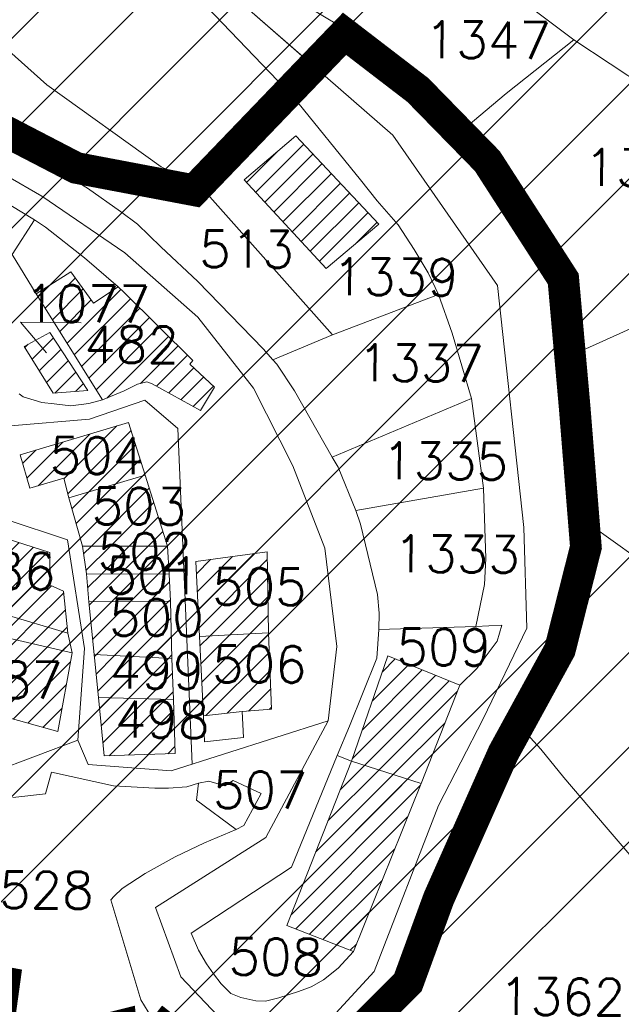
# Model space of a CAD drawing. Header units: metres. Extents: x 578835 to 593571, y 248557 to 255108.
# Tile 41 of 251: x 581268 to 581325, y 252228 to 252322. Entities that reach past the tile are written whole.
import ezdxf

# ---------------------------------------------------------------- set-up
doc = ezdxf.new("R2010")
doc.units = ezdxf.units.M
doc.linetypes.add('CACHEX2', pattern=[0.75, 0.5, -0.25])
doc.linetypes.add('SOLID_LINE', pattern=[0])
for name, color, linetype, lineweight in [('Cad-BATIMENT_BATI_PRIVE12', 7, 'SOLID_LINE', 0), ('Cad-BATIMENT_BATI_PRIVE12_HACH', 7, 'SOLID_LINE', 0), ('Cad-PARCELLAIRE_PARCELLE1', 250, 'SOLID_LINE', 0), ('Cad-PARCELLAIRE_PARCELLE1_', 250, 'SOLID_LINE', 0), ('Cad-RESEAU_ROUT_AXE_DE_VOIE26', 255, 'SOLID_LINE', 0), ('Cad-TOPONYMIE_DETAIL_PARCELLAIR181', 7, 'SOLID_LINE', 0), ('Cad-TOPONYMIE_NUMERO_DE_PARCELL182', 250, 'SOLID_LINE', 0), ('PLU', 7, 'CACHEX2', 5), ('PPRIF - contour', 10, 'Continuous', 9)]:
    doc.layers.add(name, color=color, linetype=linetype, lineweight=lineweight)
doc.styles.add('TEXTSTYLE_45_11', font='txt.shx', dxfattribs={"oblique": 50})

msp = doc.modelspace()

# ---------------------------------------------------------------- hatches: boundary and pattern name
at = {"layer": 'Cad-BATIMENT_BATI_PRIVE12_HACH', "ltscale": 0.4}
h = msp.add_hatch(dxfattribs=at)
h.set_pattern_fill('ANSI31', color=256, scale=0.4, style=0)
h.paths.add_polyline_path([(581301.633, 252302.431), (581293.763, 252310.806), (581288.836, 252306.612), (581296.625, 252298.228)])
h = msp.add_hatch(dxfattribs=at)
h.set_pattern_fill('ANSI31', color=256, scale=0.4, style=0)
h.paths.add_polyline_path([(581283.995, 252289.491), (581277.438, 252295.962), (581276.903, 252296.474), (581274.558, 252294.945), (581272.415, 252297.893), (581269.128, 252295.832), (581275.4, 252285.762), (581277.481, 252286.605), (581278.742, 252287.265), (581279.631, 252287.458), (581280.139, 252287.274), (581284.719, 252284.758), (581286.022, 252286.983), (581283.693, 252289.134)])
h = msp.add_hatch(dxfattribs=at)
h.set_pattern_fill('ANSI31', color=256, scale=0.4, style=0)
h.paths.add_polyline_path([(581274.01, 252286.65), (581270.419, 252292.152), (581267.975, 252290.833), (581270.736, 252286.384)])
h = msp.add_hatch(dxfattribs=at)
h.set_pattern_fill('ANSI31', color=256, scale=0.4, style=0)
h.paths.add_polyline_path([(581279.458, 252278.631), (581277.888, 252283.63), (581267.592, 252280.542), (581268.517, 252277.393), (581271.736, 252278.328), (581272.221, 252276.469)])
h = msp.add_hatch(dxfattribs=at)
h.set_pattern_fill('ANSI31', color=256, scale=0.4, style=0)
h.paths.add_polyline_path([(581281.584, 252271.903), (581279.458, 252278.631), (581272.221, 252276.469), (581273.505, 252271.902)])
h = msp.add_hatch(dxfattribs=at)
h.set_pattern_fill('ANSI31', color=256, scale=0.4, style=0)
h.paths.add_polyline_path([(581270.436, 252268.183), (581270.419, 252271.305), (581259.84, 252274.663), (581257.997, 252268.043), (581265.958, 252265.472), (581272.129, 252263.643), (581271.719, 252267.625)])
h = msp.add_hatch(dxfattribs=at)
h.set_pattern_fill('ANSI31', color=256, scale=0.4, style=0)
h.paths.add_polyline_path([(581281.725, 252269.239), (581281.584, 252271.903), (581273.505, 252271.902), (581273.895, 252269.255)])
h = msp.add_hatch(dxfattribs=at)
h.set_pattern_fill('ANSI31', color=256, scale=0.4, style=0)
h.paths.add_polyline_path([(581291.171, 252263.665), (581291.026, 252271.347), (581284.257, 252270.448), (581284.605, 252263.344)])
h = msp.add_hatch(dxfattribs=at)
h.set_pattern_fill('ANSI31', color=256, scale=0.4, style=0)
h.paths.add_polyline_path([(581281.856, 252266.685), (581281.725, 252269.239), (581273.895, 252269.255), (581274.115, 252266.601)])
h = msp.add_hatch(dxfattribs=at)
h.set_pattern_fill('ANSI31', color=256, scale=0.4, style=0)
h.paths.add_polyline_path([(581281.856, 252266.685), (581274.115, 252266.601), (581274.608, 252261.62), (581281.977, 252261.228)])
h = msp.add_hatch(dxfattribs=at)
h.set_pattern_fill('ANSI31', color=256, scale=0.4, style=0)
h.paths.add_polyline_path([(581272.535, 252261.784), (581272.129, 252263.643), (581265.958, 252265.472), (581265.395, 252263.422)])
h = msp.add_hatch(dxfattribs=at)
h.set_pattern_fill('ANSI31', color=256, scale=0.4, style=0)
h.paths.add_polyline_path([(581271.174, 252254.313), (581272.535, 252261.784), (581265.395, 252263.422), (581260.774, 252264.482), (581258.602, 252257.845)])
h = msp.add_hatch(dxfattribs=at)
h.set_pattern_fill('ANSI31', color=256, scale=0.4, style=0)
h.paths.add_polyline_path([(581291.438, 252256.442), (581291.171, 252263.665), (581284.605, 252263.344), (581284.98, 252255.8), (581288.653, 252256.213)])
h = msp.add_hatch(dxfattribs=at)
h.set_pattern_fill('ANSI31', color=256, scale=0.4, style=0)
h.paths.add_polyline_path([(581282.138, 252257.347), (581281.977, 252261.228), (581274.608, 252261.62), (581275.028, 252257.537)])
h = msp.add_hatch(dxfattribs=at)
h.set_pattern_fill('ANSI31', color=256, scale=0.4, style=0)
h.paths.add_polyline_path([(581305.631, 252249.378), (581309.299, 252258.708), (581302.476, 252261.49), (581299.023, 252251.5)])
h = msp.add_hatch(dxfattribs=at)
h.set_pattern_fill('ANSI31', color=256, scale=0.4, style=0)
h.paths.add_polyline_path([(581282.138, 252257.347), (581275.028, 252257.537), (581275.577, 252252.007), (581282.311, 252252.228)])
h = msp.add_hatch(dxfattribs=at)
h.set_pattern_fill('ANSI31', color=256, scale=0.4, style=0)
h.paths.add_polyline_path([(581299.203, 252233.455), (581305.631, 252249.378), (581299.023, 252251.5), (581292.897, 252235.944)])
at = {"layer": 'PPRIF - contour', "lineweight": 15}
h = msp.add_hatch(dxfattribs=at)
h.set_pattern_fill('ANSI34', color=30, scale=2, style=0)
h.paths.add_polyline_path([(583168.563, 249236.59), (583178.018, 249273.371), (583184.15, 249314.361), (583186.861, 249348.538), (583183.822, 249412.652), (583188.31, 249497.753), (583209.561, 249638.586), (583209.574, 249654.158), (583202.865, 249764.695), (583181.217, 249772.537), (583212.176, 249841.808), (583235.325, 249974.643), (583193.508, 249985.09), (583186.041, 250045.538), (583188.281, 250067.18), (583195.803, 250078.066), (583245.779, 250078.374), (583251.006, 250132.851), (583194.255, 250138.821), (583209.938, 250168.324), (583209.192, 250188.473), (583208.211, 250203.797), (583217.427, 250267.608), (583213.637, 250277.412), (583256.983, 250284.741), (583262.34, 250350.343), (583266.18, 250436.385), (583274.5, 250436.705), (583214.427, 250499.326), (583184.557, 250537.386), (583218.907, 250547.087), (583241.067, 250552.071), (583269.685, 250547.087), (583271.178, 250569.475), (583274.912, 250580.669), (583286.485, 250597.775), (583293.659, 250716.618), (583278.73, 250731.444), (583193.669, 250750.251), (583156.784, 250759.278), (583135.707, 250831.497), (583141.387, 250856.489), (583145.687, 250864.012), (583161.098, 250891.596), (583169.341, 250905.209), (583172.566, 250920.255), (583171.491, 250936.376), (583169.31, 250950.596), (583181.853, 251003.257), (583206.946, 251084.031), (583216.623, 251114.123), (583232.392, 251161.769), (583245.294, 251209.414), (583234.537, 251210.943), (583234.102, 251288.091), (583244.661, 251288.395), (583237.898, 251328.727), (583229.541, 251356.008), (583200.135, 251357.422), (583190.458, 251371.394), (583189.742, 251379.633), (583190.1, 251406.143), (583244.216, 251415.815), (583256.043, 251419.039), (583270.737, 251430.861), (583295.465, 251440.892), (583325.212, 251451.639), (583340.941, 251464.425), (583366.004, 251457.911), (583398.586, 251444.884), (583422.146, 251436.366), (583417.634, 251462.922), (583418.136, 251495.992), (583409.113, 251546.097), (583400.09, 251585.18), (583359.989, 251579.167), (583344.951, 251609.23), (583333.923, 251624.763), (583325.903, 251633.281), (583319.387, 251648.313), (583296.328, 251649.315), (583292.318, 251666.852), (583282.007, 251764.42), (583240.649, 251790.033), (583212.777, 251805.761), (583221.318, 251831.824), (583251.438, 251830.476), (583273.016, 251828.229), (583262.669, 251903.929), (583199.689, 251895.441), (583192.946, 251945.32), (583256.331, 251954.307), (583243.744, 252050.47), (583214.519, 252068.269), (583208.675, 252073.662), (583201.932, 252137.92), (583178.106, 252135.224), (583183.95, 252176.116), (583226.692, 252181.654), (583216.802, 252253.102), (583210.958, 252307.924), (583193.36, 252422.328), (583178.975, 252519.839), (583167.73, 252607.656), (583178.519, 252614.396), (583188.294, 252625.386), (583184.932, 252642.048), (583192.127, 252639.752), (583210.89, 252641.896), (583205.046, 252676.946), (583200.102, 252708.471), (583205.047, 252708.021), (583194.965, 252797.379), (583191.018, 252799.282), (583173.513, 252800.605), (583168.085, 252797.592), (583165.674, 252793.819), (583165.687, 252787.685), (583073.046, 252815.41), (583065.656, 252814.127), (583065.945, 252812.698), (583046.852, 252808.327), (583047.037, 252816.036), (582997.149, 252812.424), (582995.856, 252782.45), (582980.164, 252787.719), (582949.885, 252804.923), (582947.272, 252800.693), (582935.186, 252777.609), (582924.381, 252768.799), (582917.32, 252760.631), (582910.909, 252748.498), (582903.76, 252736.42), (582879.998, 252724.861), (582817.578, 252706.152), (582782.586, 252696.366), (582747.692, 252696.564), (582653.194, 252726.317), (582583.506, 252736.696), (582547.525, 252745.889), (582391.945, 252693.832), (582342.713, 252696.564), (582258, 252701.111), (582228.887, 252730.03), (582194.303, 252754.652), (582137.149, 252749.124), (582028.372, 252701.219), (581997.029, 252701.833), (581923.093, 252643.994), (581895.437, 252653.821), (581782.973, 252699.884), (581749.172, 252724.451), (581694.476, 252730.592), (581626.875, 252779.726), (581623.687, 252832.132), (581568.991, 252867.14), (581549.94, 252902.762), (581520.904, 252875.837), (581488.947, 252861.097), (581415.097, 252871.658), (581333.975, 252861.217), (581285.875, 252845.898), (581226.262, 252859.41), (581213.267, 252848.955), (581176.792, 252829.189), (581135.617, 252832.26), (581093.827, 252851.299), (581026.18, 252865.712), (580894.223, 252859.979), (580764.178, 252821.754), (580666.252, 252837.887), (580606.967, 252807.307), (580553.369, 252825.956), (580518.377, 252831.195), (580426.244, 252844.576), (580314.775, 252864.478), (580232.541, 252861.612), (580193.337, 252877.857), (579737.676, 252731.062), (579339.287, 252594.914), (579467.338, 252529.951), (579492.264, 252526.532), (579537.877, 252506.869), (579628.295, 252501.984), (579673.341, 252488.267), (579756.552, 252421.244), (579801.623, 252412.316), (579849.52, 252376.66), (579890.086, 252373.241), (579954.112, 252362.984), (580003.083, 252331.222), (580020.687, 252319.858), (580037.793, 252307.647), (580048.545, 252295.436), (580067.118, 252269.549), (580095.491, 252178.456), (580127.662, 252086.629), (580157.217, 252011.667), (580209.32, 251928.46), (580208.407, 251858.236), (580196.239, 251818.108), (580206.293, 251790.301), (580227.075, 251716.538), (580274.529, 251673.977), (580324.823, 251599.611), (580345.204, 251567.995), (580352.272, 251548.445), (580380.562, 251474.572), (580498.131, 251465.113), (580632.339, 251425.65), (580688.866, 251403.811), (580902.998, 251328.657), (581057.225, 251304.455), (581128.894, 251277.446), (581306.24, 251176.526), (581363.597, 251156.145), (581418.404, 251079.718), (581465.722, 250967.171), (581546.021, 250830.875), (581604.72, 250760.441), (581621.29, 250710.763), (581635.31, 250677.644), (581677.372, 250643.252), (581761.495, 250538.801), (581878.029, 250481.581), (581978.359, 250416.045), (582083.64, 250336.153), (582132.063, 250252.958), (582193.117, 250147.319), (582211.342, 250118.178), (582217.79, 250080.348), (582244.217, 249930.086), (582252.917, 249788.799), (582279.874, 249720.73), (582264.137, 249693.228), (582229.1, 249576.982), (582243.693, 249504.205), (582236.527, 249458.372), (582233.123, 249417.209), (582207.888, 249404.14), (582210.7, 249314.663), (582282.52, 249136.36), (582365.794, 249069.627), (582329.506, 248868.658), (582370.33, 248802.928), (582389.986, 248830.882), (582435.345, 248829.371), (582475.809, 248930.643), (582488.184, 248933.831), (582505.036, 248934.935), (582536.556, 248931.025), (582545.583, 248873.463), (582547.732, 248837.809), (582559.275, 248733.3), (582660.263, 248731.964), (582707.748, 248722.606), (582711.091, 248844.251), (582713.767, 248853.608), (582730.11, 248933.313), (582770.568, 249048.626), (582781.223, 249070.775), (582782.863, 249074.054), (582786.69, 249073.507), (582794.345, 249066.403), (582795.985, 249060.391), (582801.999, 249037.438), (582837.536, 249029.241), (582847.924, 249019.404), (582859.405, 249022.683), (582870.887, 249021.59), (582882.915, 249029.787), (582897.677, 249024.869), (582894.41, 249004.614), (582898.784, 248991.498), (582903.157, 248984.94), (582914.708, 248986.014), (582980.863, 249040.118), (583036.718, 249107.474), (583089.788, 249152.852), (583096.956, 249144.664), (583169.289, 249123.724), (583150.902, 249178.852), (583158.771, 249200.147)])

# ---------------------------------------------------------------- linework, layer by layer
at = {"layer": 'Cad-BATIMENT_BATI_PRIVE12'}
for points in [[(581301.633, 252302.431), (581293.763, 252310.806), (581288.836, 252306.612), (581296.625, 252298.228), (581301.633, 252302.431), (581301.633, 252302.431)], [(581283.995, 252289.491), (581277.438, 252295.962), (581276.903, 252296.474), (581274.558, 252294.945), (581272.415, 252297.893), (581269.128, 252295.832), (581275.4, 252285.762), (581277.481, 252286.605), (581278.742, 252287.265), (581279.631, 252287.458), (581280.139, 252287.274), (581284.719, 252284.758), (581286.022, 252286.983), (581283.693, 252289.134), (581283.995, 252289.491), (581283.995, 252289.491)], [(581274.01, 252286.65), (581270.419, 252292.152), (581267.975, 252290.833), (581270.736, 252286.384), (581274.01, 252286.65), (581274.01, 252286.65)], [(581279.458, 252278.631), (581277.888, 252283.63), (581267.592, 252280.542), (581268.517, 252277.393), (581271.736, 252278.328), (581272.221, 252276.469), (581279.458, 252278.631), (581279.458, 252278.631)], [(581281.584, 252271.903), (581279.458, 252278.631), (581272.221, 252276.469), (581273.505, 252271.902), (581281.584, 252271.903), (581281.584, 252271.903)], [(581270.436, 252268.183), (581270.419, 252271.305), (581259.84, 252274.663), (581257.997, 252268.043), (581265.958, 252265.472), (581272.129, 252263.643), (581271.719, 252267.625), (581270.436, 252268.183), (581270.436, 252268.183)], [(581281.725, 252269.239), (581281.584, 252271.903), (581273.505, 252271.902), (581273.895, 252269.255), (581281.725, 252269.239), (581281.725, 252269.239)], [(581291.171, 252263.665), (581291.026, 252271.347), (581284.257, 252270.448), (581284.605, 252263.344), (581291.171, 252263.665), (581291.171, 252263.665)], [(581281.856, 252266.685), (581281.725, 252269.239), (581273.895, 252269.255), (581274.115, 252266.601), (581281.856, 252266.685), (581281.856, 252266.685)], [(581281.856, 252266.685), (581274.115, 252266.601), (581274.608, 252261.62), (581281.977, 252261.228), (581281.856, 252266.685), (581281.856, 252266.685)], [(581272.535, 252261.784), (581272.129, 252263.643), (581265.958, 252265.472), (581265.395, 252263.422), (581272.535, 252261.784), (581272.535, 252261.784)], [(581271.174, 252254.313), (581272.535, 252261.784), (581265.395, 252263.422), (581260.774, 252264.482), (581258.602, 252257.845), (581271.174, 252254.313), (581271.174, 252254.313)], [(581291.438, 252256.442), (581291.171, 252263.665), (581284.605, 252263.344), (581284.98, 252255.8), (581288.653, 252256.213), (581291.438, 252256.442), (581291.438, 252256.442)], [(581282.138, 252257.347), (581281.977, 252261.228), (581274.608, 252261.62), (581275.028, 252257.537), (581282.138, 252257.347), (581282.138, 252257.347)], [(581305.631, 252249.378), (581309.299, 252258.708), (581302.476, 252261.49), (581299.023, 252251.5), (581305.631, 252249.378), (581305.631, 252249.378)], [(581282.138, 252257.347), (581275.028, 252257.537), (581275.577, 252252.007), (581282.311, 252252.228), (581282.138, 252257.347), (581282.138, 252257.347)], [(581299.203, 252233.455), (581305.631, 252249.378), (581299.023, 252251.5), (581292.897, 252235.944), (581299.203, 252233.455), (581299.203, 252233.455)]]:
    msp.add_lwpolyline(points, close=True, dxfattribs=at)
at = {"layer": 'Cad-PARCELLAIRE_PARCELLE1'}
for points in [[(581276.289, 252348.486), (581275.424, 252346.068), (581276.226, 252338.332), (581277.938, 252333.572), (581280.096, 252328.509), (581293.54, 252314.469), (581284.593, 252306.144), (581280.985, 252307.856), (581270.118, 252315.644), (581260.773, 252324.01), (581252.06, 252331.643), (581253.141, 252333.521), (581248.755, 252336.714), (581243.212, 252339.936), (581236.288, 252343.816), (581237.869, 252344.622), (581246.113, 252353.55), (581248.382, 252356.975), (581261.234, 252352.135), (581264.707, 252350.973), (581270.084, 252349.747), (581276.289, 252348.486), (581276.289, 252348.486)], [(581307.72, 252329.249), (581303.246, 252325.64), (581298.444, 252320.897), (581295.673, 252322.562), (581291.609, 252324.786), (581289.373, 252325.939), (581285.422, 252329.848), (581283.799, 252334.507), (581283.726, 252335.386), (581284.274, 252336.658), (581287.472, 252338.93), (581290.176, 252339.05), (581291.61, 252338.72), (581295.242, 252337.577), (581298.343, 252336.049), (581300.339, 252334.768), (581307.72, 252329.249), (581307.72, 252329.249)], [(581243.389, 252322.898), (581253.141, 252333.521), (581252.06, 252331.643), (581260.773, 252324.01), (581270.118, 252315.644), (581280.985, 252307.856), (581284.593, 252306.144), (581281.685, 252305.347), (581280.297, 252305.227), (581279.211, 252305.365), (581277.19, 252305.868), (581275.917, 252306.316), (581273.591, 252307.57), (581272.807, 252308.064), (581272.071, 252307.002), (581271.724, 252307.194), (581266.012, 252310.507), (581262.475, 252312.447), (581257.288, 252315.247), (581254.963, 252316.501), (581250.82, 252318.725), (581243.389, 252322.898), (581243.389, 252322.898)], [(581307.72, 252329.249), (581303.246, 252325.64), (581298.444, 252320.897), (581303.928, 252316.449), (581307.406, 252313.282), (581309.316, 252311.104), (581313.701, 252314.813), (581320.121, 252319.913), (581314.933, 252323.831), (581307.72, 252329.249), (581307.72, 252329.249)], [(581309.316, 252311.104), (581313.701, 252314.813), (581320.121, 252319.913), (581333.901, 252310.797), (581338.856, 252307.759), (581343.223, 252304.776), (581346.415, 252302.03), (581349.307, 252299.037), (581329.663, 252294.4), (581320.607, 252290.305), (581318.225, 252296.128), (581316.685, 252299.789), (581315.889, 252301.391), (581311.056, 252309.016), (581309.316, 252311.104), (581309.316, 252311.104)], [(581297.228, 252291.93), (581284.593, 252306.144), (581293.54, 252314.469), (581299.878, 252306.633), (581301.449, 252304.647), (581303.448, 252302.368), (581304.957, 252300.033), (581306.298, 252297.809), (581307.29, 252295.767), (581297.228, 252291.93), (581297.228, 252291.93)], [(581272.071, 252307.002), (581272.807, 252308.064), (581273.591, 252307.57), (581275.917, 252306.316), (581277.19, 252305.868), (581279.211, 252305.365), (581280.297, 252305.227), (581281.685, 252305.347), (581284.593, 252306.144), (581297.228, 252291.93), (581291.576, 252289.556), (581290.666, 252290.6), (581284.448, 252296.999), (581280.96, 252300.275), (581278.721, 252302.426), (581277.134, 252303.634), (581273.988, 252305.821), (581272.071, 252307.002), (581272.071, 252307.002)], [(581268.959, 252302.845), (581270.002, 252302.149), (581273.711, 252299.22), (581276.903, 252296.474), (581277.438, 252295.962), (581283.995, 252289.491), (581283.693, 252289.134), (581286.022, 252286.983), (581284.719, 252284.758), (581280.139, 252287.274), (581279.631, 252287.458), (581278.742, 252287.265), (581277.481, 252286.605), (581275.4, 252285.762), (581269.128, 252295.832), (581266.841, 252299.539), (581268.959, 252302.845), (581268.959, 252302.845)], [(581297.205, 252280.329), (581293.629, 252286.609), (581291.932, 252289.145), (581291.576, 252289.556), (581297.228, 252291.93), (581307.29, 252295.767), (581308.591, 252292.087), (581310.421, 252285.89), (581297.205, 252280.329), (581297.205, 252280.329)], [(581270.419, 252292.152), (581267.975, 252290.833), (581270.736, 252286.384), (581274.01, 252286.65), (581270.419, 252292.152), (581270.419, 252292.152)], [(581299.433, 252275.276), (581311.537, 252277.404), (581310.421, 252285.89), (581297.205, 252280.329), (581297.777, 252279.378), (581299.433, 252275.276), (581299.433, 252275.276)], [(581279.458, 252278.631), (581272.221, 252276.469), (581271.736, 252278.328), (581268.517, 252277.393), (581267.592, 252280.542), (581277.888, 252283.63), (581279.458, 252278.631), (581279.458, 252278.631)], [(581279.458, 252278.631), (581272.221, 252276.469), (581273.505, 252271.902), (581281.584, 252271.903), (581279.458, 252278.631), (581279.458, 252278.631)], [(581299.433, 252275.276), (581311.537, 252277.404), (581311.769, 252270.729), (581311.641, 252268.266), (581310.815, 252264.292), (581301.606, 252263.98), (581301.647, 252265.545), (581301.5, 252267.312), (581299.873, 252273.976), (581299.433, 252275.276), (581299.433, 252275.276)], [(581259.84, 252274.663), (581270.419, 252271.305), (581270.436, 252268.183), (581271.719, 252267.625), (581272.129, 252263.643), (581265.958, 252265.472), (581257.997, 252268.043), (581259.84, 252274.663), (581259.84, 252274.663)], [(581281.584, 252271.903), (581281.725, 252269.239), (581273.895, 252269.255), (581273.505, 252271.902), (581281.584, 252271.903), (581281.584, 252271.903)], [(581284.605, 252263.344), (581284.257, 252270.448), (581291.026, 252271.347), (581291.171, 252263.665), (581284.605, 252263.344), (581284.605, 252263.344)], [(581281.725, 252269.239), (581281.856, 252266.685), (581274.115, 252266.601), (581273.895, 252269.255), (581281.725, 252269.239), (581281.725, 252269.239)], [(581281.856, 252266.685), (581281.977, 252261.228), (581274.608, 252261.62), (581274.115, 252266.601), (581281.856, 252266.685), (581281.856, 252266.685)], [(581258.602, 252257.845), (581260.774, 252264.482), (581265.395, 252263.422), (581265.958, 252265.472), (581272.129, 252263.643), (581272.535, 252261.784), (581271.174, 252254.313), (581258.602, 252257.845), (581258.602, 252257.845)], [(581310.815, 252264.292), (581313.279, 252264.394), (581312.83, 252262.902), (581311.721, 252261.363), (581310.906, 252260.292), (581309.299, 252258.708), (581305.631, 252249.378), (581299.023, 252251.5), (581297.66, 252252.058), (581298.827, 252254.833), (581301.427, 252261.288), (581301.606, 252263.98), (581310.815, 252264.292), (581310.815, 252264.292)], [(581284.605, 252263.344), (581291.171, 252263.665), (581291.438, 252256.442), (581288.653, 252256.213), (581288.775, 252253.768), (581285.102, 252253.355), (581284.98, 252255.8), (581284.605, 252263.344), (581284.605, 252263.344)], [(581282.138, 252257.347), (581275.028, 252257.537), (581274.608, 252261.62), (581281.977, 252261.228), (581282.138, 252257.347), (581282.138, 252257.347)], [(581282.138, 252257.347), (581275.028, 252257.537), (581275.577, 252252.007), (581282.311, 252252.228), (581282.138, 252257.347), (581282.138, 252257.347)], [(581336.821, 252227.11), (581334.078, 252231.339), (581329.952, 252237.354), (581323.196, 252245.262), (581319.18, 252249.949), (581316.975, 252252.658), (581314.986, 252254.837), (581314.278, 252253.435), (581312.215, 252249.48), (581309.797, 252244.82), (581307.86, 252240.305), (581307.444, 252239.38), (581306.641, 252237.202), (581305.42, 252233.979), (581304.749, 252232.138), (581303.659, 252230.371), (581302.169, 252228.466), (581300.421, 252226.763), (581306.764, 252209.901), (581311.811, 252212.657), (581319.292, 252216.853), (581329.899, 252223.08), (581336.821, 252227.11), (581336.821, 252227.11)], [(581297.66, 252252.058), (581299.023, 252251.5), (581305.631, 252249.378), (581299.203, 252233.455), (581297.765, 252231.889), (581296.38, 252230.772), (581295.199, 252230.112), (581293.989, 252229.682), (581292.149, 252229.087), (581290.86, 252228.757), (581289.943, 252228.793), (581288.519, 252229.113), (581287.584, 252229.489), (581286.683, 252230.413), (581285.941, 252231.356), (581285.29, 252232.298), (581284.521, 252233.58), (581283.814, 252235.191), (581293.345, 252241.447), (581297.66, 252252.058), (581297.66, 252252.058)], [(581284.525, 252249.41), (581284.324, 252247.825), (581288.104, 252245.025), (581288.815, 252245.419), (581290.453, 252248.45), (581287.798, 252249.675), (581287.017, 252249.162), (581285.494, 252249.602), (581284.525, 252249.41), (581284.525, 252249.41)]]:
    msp.add_lwpolyline(points, close=True, dxfattribs=at)
for points in [[(581263.407, 252306.167), (581268.959, 252302.845), (581266.841, 252299.539), (581269.128, 252295.832), (581275.4, 252285.762), (581275.4, 252285.762), (581275.4, 252285.762), (581274.111, 252285.433), (581272.403, 252285.185), (581270.819, 252285.386), (581269.653, 252285.514), (581267.881, 252286.036), (581267.524, 252286.338)], [(581332.324, 252266.312), (581321.726, 252273.899), (581319.8, 252275.19), (581319.538, 252280.289), (581319.202, 252286.396), (581318.945, 252289.499), (581320.607, 252290.305), (581329.663, 252294.4)], [(581329.952, 252237.354), (581323.196, 252245.262), (581319.18, 252249.949), (581316.975, 252252.658), (581314.986, 252254.837), (581317.554, 252259.616), (581318.102, 252260.889), (581318.57, 252262.262), (581318.888, 252263.407), (581319.31, 252265.229), (581320.102, 252268.635), (581321.726, 252273.899), (581332.324, 252266.312)], [(581266.92, 252248.05), (581270.015, 252248.427), (581270.588, 252250.477), (581276.464, 252249.178), (581280.362, 252248.951), (581281.679, 252248.941), (581283.396, 252249.089), (581284.525, 252249.41), (581284.324, 252247.825), (581288.104, 252245.025), (581285.073, 252243.77), (581282.3, 252242.424), (581279.466, 252240.848), (581277.272, 252239.437), (581276.508, 252238.705), (581276.217, 252238.348), (581279.061, 252228.891), (581280.106, 252227.188)]]:
    msp.add_lwpolyline(points, dxfattribs=at)
at = {"layer": 'Cad-PARCELLAIRE_PARCELLE1_'}
msp.add_lwpolyline([(581270.419, 252292.152), (581274.01, 252286.65), (581270.736, 252286.384), (581267.975, 252290.833), (581270.419, 252292.152), (581270.419, 252292.152)], close=True, dxfattribs=at)
at = {"layer": 'Cad-RESEAU_ROUT_AXE_DE_VOIE26'}
for points in [[(581287.49, 252226.178), (581282.827, 252231.049), (581280.441, 252237.629), (581290.902, 252244.267), (581296.816, 252255.346), (581297.645, 252262.372), (581296.505, 252271.697), (581293.469, 252279.518), (581289.741, 252286.866), (581284.463, 252293.597), (581277.525, 252299.702), (581269.654, 252305.084), (581252.717, 252314.881), (581231.483, 252327.512), (581210.048, 252338.697), (581183.183, 252350.76)], [(581362.213, 252244.782), (581365.258, 252256.231), (581364.246, 252270.861), (581356.624, 252302.685), (581344.498, 252311.499), (581300.333, 252340.912), (581294.624, 252346.02), (581287.208, 252346.722), (581281.791, 252345.115), (581280.187, 252338.403), (581282.282, 252330.179), (581288.894, 252323.13), (581295.655, 252317.246)], [(581302.94, 252310.87), (581288.894, 252323.13), (581282.282, 252330.179), (581280.187, 252338.403), (581281.791, 252345.115), (581287.208, 252346.722), (581294.624, 252346.02), (581300.333, 252340.912), (581344.498, 252311.499), (581356.624, 252302.685), (581364.246, 252270.861), (581365.258, 252256.231), (581362.213, 252244.782)], [(581302.94, 252310.87), (581312.882, 252296.595), (581315.361, 252273.656), (581315.671, 252264.118), (581311.53, 252255.53), (581307.282, 252247.301), (581301.174, 252231.566), (581297.545, 252227.632)], [(581273.074, 252253.492), (581273.715, 252262.185), (581272.093, 252272.5), (581260.241, 252276.415), (581266.684, 252283.291), (581274.17, 252283.936), (581279.42, 252285.744), (581282.542, 252283.038), (581283.91, 252251.229)], [(581296.816, 252255.346), (581281.92, 252250.605), (581274.055, 252251.2), (581273.074, 252253.492), (581260.982, 252248.94), (581249.509, 252250.02), (581230.227, 252249.929)]]:
    msp.add_lwpolyline(points, dxfattribs=at)
at = {"layer": 'Cad-TOPONYMIE_DETAIL_PARCELLAIR181'}
msp.add_lwpolyline([(581273.398, 252293.068), (581267.623, 252293.14), (581270.086, 252290.229), (581270.086, 252290.229)], dxfattribs=at)
at = {"layer": 'PLU', "color": 7, "ltscale": 6, "const_width": 3}
for points in [[(581280.141, 252227.159), (581286.611, 252222.111), (581293.048, 252222.265), (581299.331, 252225.48), (581304.388, 252230.533), (581307.3, 252238.496), (581313.43, 252252.278), (581318.794, 252262.078), (581321.26, 252271.804), (581320.188, 252285.126), (581319.115, 252297.223), (581311.912, 252308.402), (581305.322, 252315.14), (581298.372, 252320.473), (581284.102, 252305.636), (581272.917, 252307.755), (581242.621, 252323.467), (581207.397, 252340.228), (581186.442, 252349.202), (581178.129, 252340.184)], [(581160.457, 252241.995), (581256.56, 252244.081), (581256.271, 252232.363), (581266.098, 252230.533), (581265.121, 252223.422), (581277.178, 252226.452), (581279.217, 252207.942), (581271.377, 252209.517), (581268.152, 252209.458), (581262.507, 252208.209), (581258.28, 252204.303), (581257.379, 252203.373), (581258.022, 252202.191), (581265.724, 252195.113), (581265.724, 252195.113), (581265.724, 252195.113), (581265.724, 252195.113), (581270.835, 252192.447), (581281.169, 252184.162)]]:
    msp.add_lwpolyline(points, dxfattribs=at)

# ---------------------------------------------------------------- texts
at = {"layer": 'Cad-TOPONYMIE_NUMERO_DE_PARCELL182', "style": 'TEXTSTYLE_45_11'}
for s, p in [('1347', (581305.965, 252318.18)), ('1351', (581321.109, 252306.062)), ('513', (581284.577, 252298.344)), ('1339', (581297.206, 252295.71)), ('1077', (581267.992, 252293.177)), ('482', (581273.67, 252289.296)), ('1337', (581299.611, 252287.554)), ('504', (581270.382, 252278.766)), ('1335', (581301.908, 252278.271)), ('503', (581274.368, 252273.97)), ('502', (581274.925, 252269.677)), ('1333', (581303.012, 252269.445)), ('486', (581261.975, 252267.815)), ('501', (581275.697, 252267.397)), ('505', (581285.794, 252266.337)), ('500', (581276.027, 252263.415)), ('509', (581303.288, 252260.606)), ('499', (581276.071, 252258.398)), ('506', (581285.791, 252258.986)), ('487', (581262.669, 252257.506)), ('498', (581276.577, 252253.756)), ('507', (581285.875, 252247.066)), ('528', (581265.598, 252237.576)), ('508', (581287.357, 252231.246)), ('1362', (581313.014, 252227.471))]:
    msp.add_text(s, height=3.491, rotation=359.58868, dxfattribs=at).set_placement(p)

doc.saveas('drawing.dxf')
